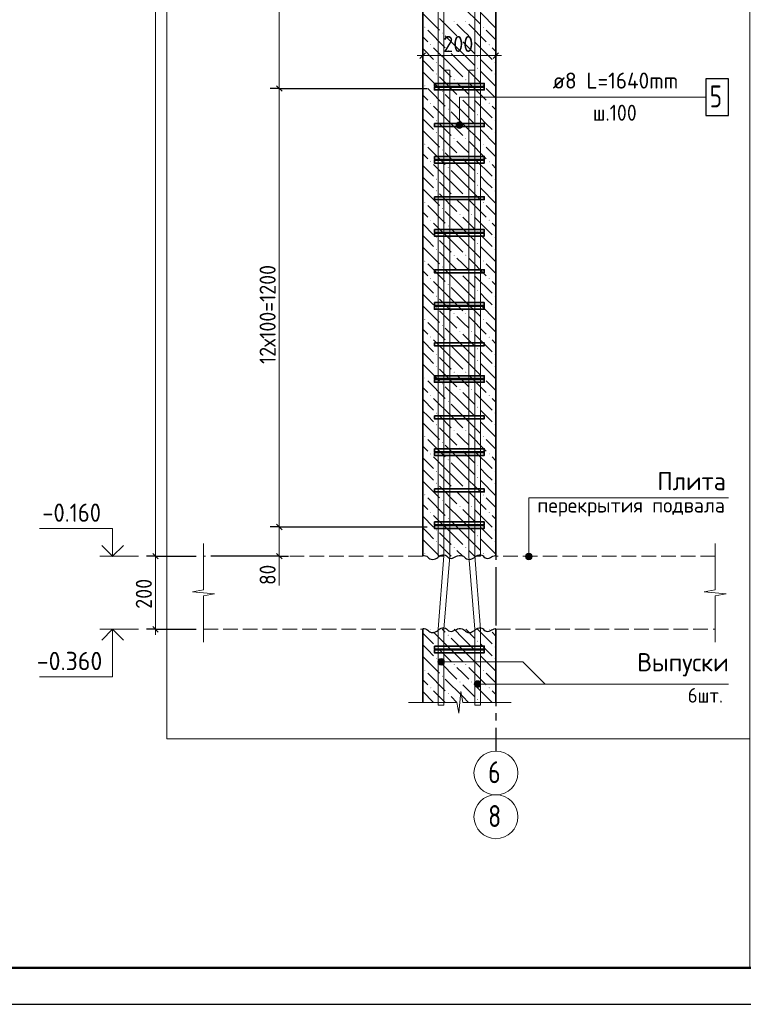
# Model space of a CAD drawing. Header units: millimetres. Extents: x 0 to 42000, y 0 to 29700.
# Tile 3 of 30: x 13014 to 22909, y 0 to 13474. Entities that reach past the tile are written whole.
import ezdxf

# ---------------------------------------------------------------- set-up
doc = ezdxf.new("R2010")
doc.units = ezdxf.units.MM
doc.linetypes.add('______2', pattern=[270, 200, -70])
doc.linetypes.add('______5', pattern=[1100, 800, -100, 100, -100])
for name, color, linetype, lineweight in [('S1 Продольная арматура', 52, 'Continuous', 25), ('Standard', 7, 'Continuous', 25), ('ЖБ Перекрытие верхний уровень', 7, 'Continuous', 18), ('Затяжка', 52, 'Continuous', 25), ('Оси', 7, '______5', 13), ('Позиционная метка диаметр_ шаг', 7, 'Continuous', 13), ('Позиционная метка линия выноска', 7, 'Continuous', 13), ('Примечания', 7, 'Continuous', 13), ('Хомут', 52, 'Continuous', 25)]:
    doc.layers.add(name, color=color, linetype=linetype, lineweight=lineweight)
doc.layers.add('ЖБ Пилон', color=7, linetype='______2', lineweight=13, true_color=0xa0a0a0)
doc.styles.add('ISOCPEUR', font='txt')

msp = doc.modelspace()

# ---------------------------------------------------------------- hatches: boundary and pattern name
at = {"layer": 'ЖБ Пилон', "linetype": 'Continuous', "lineweight": 18, "transparency": 33554687}
for points in [[(18548, 13371), (18554, 13377), (18561, 13371), (18554, 13364)], [(18948, 13451), (18954, 13457), (18961, 13451), (18954, 13444)], [(19108, 13451), (19114, 13457), (19121, 13451), (19114, 13444)], [(19348, 13371), (19354, 13377), (19361, 13371), (19354, 13364)], [(18788, 13291), (18794, 13297), (18801, 13291), (18794, 13284)], [(19028, 13211), (19034, 13217), (19041, 13211), (19034, 13204)], [(19188, 13211), (19194, 13217), (19201, 13211), (19194, 13204)], [(18628, 13131), (18634, 13137), (18641, 13131), (18634, 13124)], [(19428, 13131), (19434, 13137), (19441, 13131), (19434, 13124)], [(18868, 13051), (18874, 13057), (18881, 13051), (18874, 13044)], [(19268, 12971), (19274, 12977), (19281, 12971), (19274, 12964)], [(18708, 12891), (18714, 12897), (18721, 12891), (18714, 12884)], [(19268, 12811), (19274, 12817), (19281, 12811), (19274, 12804)], [(19508, 12891), (19514, 12897), (19521, 12891), (19514, 12884)], [(18708, 12731), (18714, 12737), (18721, 12731), (18714, 12724)], [(19508, 12731), (19514, 12737), (19521, 12731), (19514, 12724)], [(18548, 12571), (18554, 12577), (18561, 12571), (18554, 12564)], [(18948, 12651), (18954, 12657), (18961, 12651), (18954, 12644)], [(19108, 12651), (19114, 12657), (19121, 12651), (19114, 12644)], [(19348, 12571), (19354, 12577), (19361, 12571), (19354, 12564)], [(18788, 12491), (18794, 12497), (18801, 12491), (18794, 12484)], [(19028, 12411), (19034, 12417), (19041, 12411), (19034, 12404)], [(19188, 12411), (19194, 12417), (19201, 12411), (19194, 12404)], [(18628, 12331), (18634, 12337), (18641, 12331), (18634, 12324)], [(19428, 12331), (19434, 12337), (19441, 12331), (19434, 12324)], [(18868, 12251), (18874, 12257), (18881, 12251), (18874, 12244)], [(19268, 12171), (19274, 12177), (19281, 12171), (19274, 12164)], [(18708, 12091), (18714, 12097), (18721, 12091), (18714, 12084)], [(19268, 12011), (19274, 12017), (19281, 12011), (19274, 12004)], [(19508, 12091), (19514, 12097), (19521, 12091), (19514, 12084)], [(18708, 11931), (18714, 11937), (18721, 11931), (18714, 11924)], [(18948, 11851), (18954, 11857), (18961, 11851), (18954, 11844)], [(19108, 11851), (19114, 11857), (19121, 11851), (19114, 11844)], [(19508, 11931), (19514, 11937), (19521, 11931), (19514, 11924)], [(18548, 11771), (18554, 11777), (18561, 11771), (18554, 11764)], [(19348, 11771), (19354, 11777), (19361, 11771), (19354, 11764)], [(18788, 11691), (18794, 11697), (18801, 11691), (18794, 11684)], [(19028, 11611), (19034, 11617), (19041, 11611), (19034, 11604)], [(19188, 11611), (19194, 11617), (19201, 11611), (19194, 11604)], [(18628, 11531), (18634, 11537), (18641, 11531), (18634, 11524)], [(18868, 11451), (18874, 11457), (18881, 11451), (18874, 11444)], [(19428, 11531), (19434, 11537), (19441, 11531), (19434, 11524)], [(19268, 11371), (19274, 11377), (19281, 11371), (19274, 11364)], [(18708, 11291), (18714, 11297), (18721, 11291), (18714, 11284)], [(19268, 11211), (19274, 11217), (19281, 11211), (19274, 11204)], [(19508, 11291), (19514, 11297), (19521, 11291), (19514, 11284)], [(18708, 11131), (18714, 11137), (18721, 11131), (18714, 11124)], [(18948, 11051), (18954, 11057), (18961, 11051), (18954, 11044)], [(19108, 11051), (19114, 11057), (19121, 11051), (19114, 11044)], [(19508, 11131), (19514, 11137), (19521, 11131), (19514, 11124)], [(18548, 10971), (18554, 10977), (18561, 10971), (18554, 10964)], [(19348, 10971), (19354, 10977), (19361, 10971), (19354, 10964)], [(18788, 10891), (18794, 10897), (18801, 10891), (18794, 10884)], [(19028, 10811), (19034, 10817), (19041, 10811), (19034, 10804)], [(19188, 10811), (19194, 10817), (19201, 10811), (19194, 10804)], [(18628, 10731), (18634, 10737), (18641, 10731), (18634, 10724)], [(18868, 10651), (18874, 10657), (18881, 10651), (18874, 10644)], [(19428, 10731), (19434, 10737), (19441, 10731), (19434, 10724)], [(19268, 10571), (19274, 10577), (19281, 10571), (19274, 10564)], [(18708, 10491), (18714, 10497), (18721, 10491), (18714, 10484)], [(19268, 10411), (19274, 10417), (19281, 10411), (19274, 10404)], [(19508, 10491), (19514, 10497), (19521, 10491), (19514, 10484)], [(18708, 10331), (18714, 10337), (18721, 10331), (18714, 10324)], [(18948, 10251), (18954, 10257), (18961, 10251), (18954, 10244)], [(19108, 10251), (19114, 10257), (19121, 10251), (19114, 10244)], [(19508, 10331), (19514, 10337), (19521, 10331), (19514, 10324)], [(18548, 10171), (18554, 10177), (18561, 10171), (18554, 10164)], [(19348, 10171), (19354, 10177), (19361, 10171), (19354, 10164)], [(18788, 10091), (18794, 10097), (18801, 10091), (18794, 10084)], [(19028, 10011), (19034, 10017), (19041, 10011), (19034, 10004)], [(19188, 10011), (19194, 10017), (19201, 10011), (19194, 10004)], [(18628, 9931), (18634, 9937), (18641, 9931), (18634, 9924)], [(18868, 9851), (18874, 9857), (18881, 9851), (18874, 9844)], [(19428, 9931), (19434, 9937), (19441, 9931), (19434, 9924)], [(19268, 9771), (19274, 9777), (19281, 9771), (19274, 9764)], [(18708, 9691), (18714, 9697), (18721, 9691), (18714, 9684)], [(19268, 9611), (19274, 9617), (19281, 9611), (19274, 9604)], [(19508, 9691), (19514, 9697), (19521, 9691), (19514, 9684)], [(18708, 9531), (18714, 9537), (18721, 9531), (18714, 9524)], [(18948, 9451), (18954, 9457), (18961, 9451), (18954, 9444)], [(19108, 9451), (19114, 9457), (19121, 9451), (19114, 9444)], [(19508, 9531), (19514, 9537), (19521, 9531), (19514, 9524)], [(18548, 9371), (18554, 9377), (18561, 9371), (18554, 9364)], [(18788, 9291), (18794, 9297), (18801, 9291), (18794, 9284)], [(19348, 9371), (19354, 9377), (19361, 9371), (19354, 9364)], [(19028, 9211), (19034, 9217), (19041, 9211), (19034, 9204)], [(19188, 9211), (19194, 9217), (19201, 9211), (19194, 9204)], [(18628, 9131), (18634, 9137), (18641, 9131), (18634, 9124)], [(18868, 9051), (18874, 9057), (18881, 9051), (18874, 9044)], [(19428, 9131), (19434, 9137), (19441, 9131), (19434, 9124)], [(18708, 8891), (18714, 8897), (18721, 8891), (18714, 8884)], [(19268, 8971), (19274, 8977), (19281, 8971), (19274, 8964)], [(19508, 8891), (19514, 8897), (19521, 8891), (19514, 8884)], [(19268, 8811), (19274, 8817), (19281, 8811), (19274, 8804)], [(18708, 8731), (18714, 8737), (18721, 8731), (18714, 8724)], [(18948, 8651), (18954, 8657), (18961, 8651), (18954, 8644)], [(19108, 8651), (19114, 8657), (19121, 8651), (19114, 8644)], [(19508, 8731), (19514, 8737), (19521, 8731), (19514, 8724)], [(18548, 8571), (18554, 8577), (18561, 8571), (18554, 8564)], [(18788, 8491), (18794, 8497), (18801, 8491), (18794, 8484)], [(19348, 8571), (19354, 8577), (19361, 8571), (19354, 8564)], [(19028, 8411), (19034, 8417), (19041, 8411), (19034, 8404)], [(19188, 8411), (19194, 8417), (19201, 8411), (19194, 8404)], [(18628, 8331), (18634, 8337), (18641, 8331), (18634, 8324)], [(18868, 8251), (18874, 8257), (18881, 8251), (18874, 8244)], [(19428, 8331), (19434, 8337), (19441, 8331), (19434, 8324)], [(18708, 8091), (18714, 8097), (18721, 8091), (18714, 8084)], [(19268, 8171), (19274, 8177), (19281, 8171), (19274, 8164)], [(19508, 8091), (19514, 8097), (19521, 8091), (19514, 8084)], [(19268, 8011), (19274, 8017), (19281, 8011), (19274, 8004)], [(18708, 7931), (18714, 7937), (18721, 7931), (18714, 7924)], [(18948, 7851), (18954, 7857), (18961, 7851), (18954, 7844)], [(19108, 7851), (19114, 7857), (19121, 7851), (19114, 7844)], [(19508, 7931), (19514, 7937), (19521, 7931), (19514, 7924)], [(18548, 7771), (18554, 7777), (18561, 7771), (18554, 7764)], [(18788, 7691), (18794, 7697), (18801, 7691), (18794, 7684)], [(19348, 7771), (19354, 7777), (19361, 7771), (19354, 7764)], [(19028, 7611), (19034, 7617), (19041, 7611), (19034, 7604)], [(19188, 7611), (19194, 7617), (19201, 7611), (19194, 7604)], [(18628, 7531), (18634, 7537), (18641, 7531), (18634, 7524)], [(18868, 7451), (18874, 7457), (18881, 7451), (18874, 7444)], [(19428, 7531), (19434, 7537), (19441, 7531), (19434, 7524)], [(18708, 7291), (18714, 7297), (18721, 7291), (18714, 7284)], [(19268, 7371), (19274, 7377), (19281, 7371), (19274, 7364)], [(19508, 7291), (19514, 7297), (19521, 7291), (19514, 7284)], [(19268, 7211), (19274, 7217), (19281, 7211), (19274, 7204)], [(18708, 7131), (18714, 7137), (18721, 7131), (18714, 7124)], [(18948, 7051), (18954, 7057), (18961, 7051), (18954, 7044)], [(19108, 7051), (19114, 7057), (19121, 7051), (19114, 7044)], [(19508, 7131), (19514, 7137), (19521, 7131), (19514, 7124)], [(18548, 6971), (18554, 6977), (18561, 6971), (18554, 6964)], [(18788, 6891), (18794, 6897), (18801, 6891), (18794, 6884)], [(19348, 6971), (19354, 6977), (19361, 6971), (19354, 6964)], [(18628, 6731), (18634, 6737), (18641, 6731), (18634, 6724)], [(19028, 6811), (19034, 6817), (19041, 6811), (19034, 6804)], [(19188, 6811), (19194, 6817), (19201, 6811), (19194, 6804)], [(19428, 6731), (19434, 6737), (19441, 6731), (19434, 6724)], [(18868, 6651), (18874, 6657), (18881, 6651), (18874, 6644)], [(18708, 6491), (18714, 6497), (18721, 6491), (18714, 6484)], [(19268, 6571), (19274, 6577), (19281, 6571), (19274, 6564)], [(19508, 6491), (19514, 6497), (19521, 6491), (19514, 6484)], [(18708, 6331), (18714, 6337), (18721, 6331), (18714, 6324)], [(19268, 6411), (19274, 6417), (19281, 6411), (19274, 6404)], [(19508, 6331), (19514, 6337), (19521, 6331), (19514, 6324)], [(18948, 6251), (18954, 6257), (18961, 6251), (18954, 6244)], [(19108, 6251), (19114, 6257), (19121, 6251), (19114, 6244)], [(18548, 6171), (18554, 6177), (18561, 6171), (18554, 6164)], [(19348, 6171), (19354, 6177), (19361, 6171), (19354, 6164)], [(18628, 5131), (18628, 5132), (18640, 5132), (18641, 5131), (18634, 5124)], [(19428, 5131), (19428, 5132), (19440, 5132), (19441, 5131), (19434, 5124)], [(18868, 5051), (18874, 5057), (18881, 5051), (18874, 5044)], [(18708, 4891), (18714, 4897), (18721, 4891), (18714, 4884)], [(19268, 4971), (19274, 4977), (19281, 4971), (19274, 4964)], [(19508, 4891), (19514, 4897), (19521, 4891), (19514, 4884)], [(18708, 4731), (18714, 4737), (18721, 4731), (18714, 4724)], [(19268, 4811), (19274, 4817), (19281, 4811), (19274, 4804)], [(19508, 4731), (19514, 4737), (19521, 4731), (19514, 4724)], [(18948, 4651), (18954, 4657), (18961, 4651), (18954, 4644)], [(19108, 4651), (19114, 4657), (19121, 4651), (19114, 4644)], [(18548, 4571), (18554, 4577), (18561, 4571), (18554, 4564)], [(18788, 4491), (18794, 4497), (18801, 4491), (18794, 4484)], [(19348, 4571), (19354, 4577), (19361, 4571), (19354, 4564)], [(18628, 4331), (18634, 4337), (18641, 4331), (18634, 4324)], [(19028, 4411), (19034, 4417), (19041, 4411), (19034, 4404)], [(19188, 4411), (19194, 4417), (19201, 4411), (19194, 4404)], [(19428, 4331), (19434, 4337), (19441, 4331), (19434, 4324)], [(18868, 4251), (18874, 4257), (18881, 4251), (18874, 4244)], [(19268, 4171), (19274, 4177), (19281, 4171), (19274, 4164)]]:
    msp.add_hatch(color=7, dxfattribs=at).paths.add_polyline_path(points, flags=16)
at = {"layer": 'Позиционная метка линия выноска', "linetype": 'Continuous', "lineweight": 13, "transparency": 33554687}
for points in [[(19064, 12054), (18987, 12054), (18981, 12032)], [(19064, 12054), (18981, 12032), (19071, 12032)], [(19071, 12032), (18981, 12032), (18987, 12009)], [(19048, 12070), (19003, 12070), (18987, 12054)], [(19048, 12070), (18987, 12054), (19064, 12054)], [(19071, 12032), (18987, 12009), (19064, 12009)], [(19064, 12009), (18987, 12009), (19003, 11993)], [(19003, 12070), (19048, 12070), (19026, 12077)], [(19064, 12009), (19003, 11993), (19048, 11993)], [(19048, 11993), (19003, 11993), (19026, 11987)], [(19931, 6127), (20021, 6127), (20015, 6149)], [(19931, 6127), (20015, 6149), (19938, 6149)], [(19938, 6104), (20021, 6127), (19931, 6127)], [(19938, 6149), (20015, 6149), (19999, 6165)], [(19938, 6149), (19999, 6165), (19954, 6165)], [(19938, 6104), (20015, 6104), (20021, 6127)], [(19954, 6088), (20015, 6104), (19938, 6104)], [(19954, 6165), (19999, 6165), (19976, 6172)], [(19954, 6088), (19999, 6088), (20015, 6104)], [(19999, 6088), (19954, 6088), (19976, 6082)], [(18737, 4711), (18753, 4650), (18753, 4727)], [(18753, 4727), (18776, 4643), (18776, 4733)], [(18753, 4727), (18753, 4650), (18776, 4643)], [(18776, 4733), (18776, 4643), (18798, 4650)], [(18776, 4733), (18798, 4650), (18798, 4727)], [(18798, 4727), (18798, 4650), (18814, 4666)], [(18798, 4727), (18814, 4666), (18814, 4711)], [(18737, 4666), (18737, 4711), (18731, 4688)], [(18737, 4711), (18737, 4666), (18753, 4650)], [(18814, 4711), (18814, 4666), (18821, 4688)], [(19237, 4361), (19237, 4406), (19231, 4383)], [(19237, 4406), (19253, 4344), (19253, 4422)], [(19237, 4406), (19237, 4361), (19253, 4344)], [(19253, 4422), (19276, 4338), (19276, 4428)], [(19253, 4422), (19253, 4344), (19276, 4338)], [(19276, 4428), (19276, 4338), (19298, 4344)], [(19276, 4428), (19298, 4344), (19298, 4422)], [(19298, 4422), (19298, 4344), (19314, 4361)], [(19298, 4422), (19314, 4361), (19314, 4406)], [(19314, 4406), (19314, 4361), (19321, 4383)]]:
    msp.add_hatch(color=7, dxfattribs=at).paths.add_polyline_path(points)

# ---------------------------------------------------------------- linework, layer by layer
at = {"layer": 'S1 Продольная арматура', "color": 7, "linetype": 'Continuous', "lineweight": 18, "transparency": 33554687}
for points in [[(19236, 6132), (19236, 24457), (19230, 24494), (19218, 24532), (19198, 24567), (19175, 24596), (19146, 24619), (19111, 24639), (19073, 24652), (19036, 24657), (15736, 24657), (15736, 24737), (19041, 24737), (19091, 24730), (19144, 24713), (19192, 24686), (19231, 24653), (19265, 24613), (19291, 24565), (19309, 24513), (19316, 24462), (19316, 6132), (19236, 6132)], [(19236, 6132), (19236, 24457), (19230, 24494), (19218, 24532), (19198, 24567), (19175, 24596), (19146, 24619), (19111, 24639), (19073, 24652), (19036, 24657), (15736, 24657), (15736, 24737), (19041, 24737), (19091, 24730), (19144, 24713), (19192, 24686), (19231, 24653), (19265, 24613), (19291, 24565), (19309, 24513), (19316, 24462), (19316, 6132), (19236, 6132)], [(19236, 6132), (19236, 24457), (19230, 24494), (19218, 24532), (19198, 24567), (19175, 24596), (19146, 24619), (19111, 24639), (19073, 24652), (19036, 24657), (15736, 24657), (15736, 24737), (19041, 24737), (19091, 24730), (19144, 24713), (19192, 24686), (19231, 24653), (19265, 24613), (19291, 24565), (19309, 24513), (19316, 24462), (19316, 6132), (19236, 6132)], [(19236, 6132), (19236, 24457), (19230, 24494), (19218, 24532), (19198, 24567), (19175, 24596), (19146, 24619), (19111, 24639), (19073, 24652), (19036, 24657), (15736, 24657), (15736, 24737), (19041, 24737), (19091, 24730), (19144, 24713), (19192, 24686), (19231, 24653), (19265, 24613), (19291, 24565), (19309, 24513), (19316, 24462), (19316, 6132), (19236, 6132)], [(19236, 6132), (19236, 24457), (19230, 24494), (19218, 24532), (19198, 24567), (19175, 24596), (19146, 24619), (19111, 24639), (19073, 24652), (19036, 24657), (15736, 24657), (15736, 24737), (19041, 24737), (19091, 24730), (19144, 24713), (19192, 24686), (19231, 24653), (19265, 24613), (19291, 24565), (19309, 24513), (19316, 24462), (19316, 6132), (19236, 6132)], [(19236, 6132), (19236, 24457), (19230, 24494), (19218, 24532), (19198, 24567), (19175, 24596), (19146, 24619), (19111, 24639), (19073, 24652), (19036, 24657), (15736, 24657), (15736, 24737), (19041, 24737), (19091, 24730), (19144, 24713), (19192, 24686), (19231, 24653), (19265, 24613), (19291, 24565), (19309, 24513), (19316, 24462), (19316, 6132), (19236, 6132)], [(18736, 6132), (18736, 24462), (18743, 24513), (18760, 24565), (18787, 24613), (18820, 24653), (18860, 24686), (18908, 24713), (18960, 24730), (19010, 24737), (22316, 24737), (22316, 24657), (19016, 24657), (18978, 24652), (18940, 24639), (18905, 24619), (18877, 24596), (18853, 24567), (18833, 24532), (18821, 24494), (18816, 24457), (18816, 6132), (18736, 6132)], [(18736, 6132), (18736, 24462), (18743, 24513), (18760, 24565), (18787, 24613), (18820, 24653), (18860, 24686), (18908, 24713), (18960, 24730), (19010, 24737), (22316, 24737), (22316, 24657), (19016, 24657), (18978, 24652), (18940, 24639), (18905, 24619), (18877, 24596), (18853, 24567), (18833, 24532), (18821, 24494), (18816, 24457), (18816, 6132), (18736, 6132)], [(18736, 6132), (18736, 24462), (18743, 24513), (18760, 24565), (18787, 24613), (18820, 24653), (18860, 24686), (18908, 24713), (18960, 24730), (19010, 24737), (22316, 24737), (22316, 24657), (19016, 24657), (18978, 24652), (18940, 24639), (18905, 24619), (18877, 24596), (18853, 24567), (18833, 24532), (18821, 24494), (18816, 24457), (18816, 6132), (18736, 6132)], [(18736, 6132), (18736, 24462), (18743, 24513), (18760, 24565), (18787, 24613), (18820, 24653), (18860, 24686), (18908, 24713), (18960, 24730), (19010, 24737), (22316, 24737), (22316, 24657), (19016, 24657), (18978, 24652), (18940, 24639), (18905, 24619), (18877, 24596), (18853, 24567), (18833, 24532), (18821, 24494), (18816, 24457), (18816, 6132), (18736, 6132)], [(18736, 6132), (18736, 24462), (18743, 24513), (18760, 24565), (18787, 24613), (18820, 24653), (18860, 24686), (18908, 24713), (18960, 24730), (19010, 24737), (22316, 24737), (22316, 24657), (19016, 24657), (18978, 24652), (18940, 24639), (18905, 24619), (18877, 24596), (18853, 24567), (18833, 24532), (18821, 24494), (18816, 24457), (18816, 6132), (18736, 6132)], [(18736, 6132), (18736, 24462), (18743, 24513), (18760, 24565), (18787, 24613), (18820, 24653), (18860, 24686), (18908, 24713), (18960, 24730), (19010, 24737), (22316, 24737), (22316, 24657), (19016, 24657), (18978, 24652), (18940, 24639), (18905, 24619), (18877, 24596), (18853, 24567), (18833, 24532), (18821, 24494), (18816, 24457), (18816, 6132), (18736, 6132)], [(18736, 4092), (18736, 5135), (18816, 6136), (18816, 12782), (18896, 12782), (18896, 6133), (18816, 5132), (18816, 4092), (18736, 4092)], [(18736, 4092), (18736, 5135), (18816, 6136), (18816, 12782), (18896, 12782), (18896, 6133), (18816, 5132), (18816, 4092), (18736, 4092)], [(18736, 4092), (18736, 5135), (18816, 6136), (18816, 12782), (18896, 12782), (18896, 6133), (18816, 5132), (18816, 4092), (18736, 4092)], [(18736, 4092), (18736, 5135), (18816, 6136), (18816, 12782), (18896, 12782), (18896, 6133), (18816, 5132), (18816, 4092), (18736, 4092)], [(18736, 4092), (18736, 5135), (18816, 6136), (18816, 12782), (18896, 12782), (18896, 6133), (18816, 5132), (18816, 4092), (18736, 4092)], [(18736, 4092), (18736, 5135), (18816, 6136), (18816, 12782), (18896, 12782), (18896, 6133), (18816, 5132), (18816, 4092), (18736, 4092)], [(19236, 4092), (19236, 5132), (19156, 6133), (19156, 12782), (19236, 12782), (19236, 6136), (19316, 5135), (19316, 4092), (19236, 4092)], [(19236, 4092), (19236, 5132), (19156, 6133), (19156, 12782), (19236, 12782), (19236, 6136), (19316, 5135), (19316, 4092), (19236, 4092)], [(19236, 4092), (19236, 5132), (19156, 6133), (19156, 12782), (19236, 12782), (19236, 6136), (19316, 5135), (19316, 4092), (19236, 4092)], [(19236, 4092), (19236, 5132), (19156, 6133), (19156, 12782), (19236, 12782), (19236, 6136), (19316, 5135), (19316, 4092), (19236, 4092)], [(19236, 4092), (19236, 5132), (19156, 6133), (19156, 12782), (19236, 12782), (19236, 6136), (19316, 5135), (19316, 4092), (19236, 4092)], [(19236, 4092), (19236, 5132), (19156, 6133), (19156, 12782), (19236, 12782), (19236, 6136), (19316, 5135), (19316, 4092), (19236, 4092)]]:
    msp.add_lwpolyline(points, dxfattribs=at)
at = {"layer": 'Standard', "color": 7, "linetype": 'Continuous', "lineweight": 13, "transparency": 33554687}
for p, q in [((14871, 24032), (14871, 6132)), ((16564, 12532), (16564, 23532)), ((18526, 12982), (18451, 12982)), ((18526, 12982), (19526, 12982)), ((19526, 12982), (19601, 12982)), ((16564, 6532), (16564, 12532)), ((16564, 6132), (16564, 6532)), ((14640, 6132), (14110, 6132)), ((14871, 6132), (14871, 5132)), ((16564, 6132), (16564, 6057)), ((14640, 5132), (14110, 5132)), ((14871, 5132), (14871, 5057))]:
    msp.add_line(p, q, dxfattribs=at)
at = {"layer": 'Standard', "color": 7, "linetype": 'Continuous', "lineweight": -3, "transparency": 33554687}
for p, q in [((18526, 12982), (18526, 13107)), ((19526, 12982), (19526, 13107)), ((18526, 12982), (18526, 12857)), ((18526, 12982), (18526, 12982)), ((19526, 12982), (19526, 12857)), ((19526, 12982), (19526, 12982)), ((16564, 12532), (16439, 12532)), ((16564, 12532), (16689, 12532)), ((16564, 6532), (16439, 6532)), ((16564, 6532), (16689, 6532)), ((14871, 6132), (14746, 6132)), ((14871, 6132), (14996, 6132)), ((14871, 6132), (15426, 6132)), ((16564, 6132), (16439, 6132)), ((16564, 6132), (16689, 6132)), ((14871, 5132), (14746, 5132)), ((14871, 5132), (14996, 5132)), ((14871, 5132), (15426, 5132))]:
    msp.add_line(p, q, dxfattribs=at)
at = {"layer": 'Standard', "color": 7, "linetype": 'Continuous', "lineweight": 25, "transparency": 33554687}
for p, q in [((18488, 12944), (18563, 13019)), ((19488, 12944), (19563, 13019)), ((16601, 12494), (16526, 12569)), ((16601, 6494), (16526, 6569)), ((14833, 6169), (14908, 6094)), ((16601, 6094), (16526, 6169)), ((14833, 5169), (14908, 5094))]:
    msp.add_line(p, q, dxfattribs=at)
at = {"layer": 'Standard', "color": 254, "linetype": 'Continuous', "lineweight": 18, "true_color": 0xc4c4ff, "transparency": 33554687}
msp.add_line((15026, 3632), (23000, 3632), dxfattribs=at)
at = {"layer": 'Standard', "color": 7, "linetype": 'Continuous', "lineweight": 25, "transparency": 33554687}
msp.add_lwpolyline([(0, 0), (42000, 0), (42000, 29700), (0, 29700), (0, 0)], close=True, dxfattribs=at)
at = {"layer": 'Standard', "color": 7, "linetype": 'Continuous', "lineweight": 50, "transparency": 33554687}
msp.add_lwpolyline([(2000, 29200), (41500, 29200), (41500, 500), (2000, 500), (2000, 29200)], close=True, dxfattribs=at)
at = {"layer": 'Standard', "color": 7, "linetype": 'Continuous', "lineweight": 13, "transparency": 33554687}
for points in [[(23000, 29200), (2000, 29200), (2000, 500), (23000, 500), (23000, 29200)], [(14284, 6132), (14284, 6512), (13284, 6512)], [(14284, 5132), (14284, 4482), (13284, 4482)]]:
    msp.add_lwpolyline(points, dxfattribs=at)
at = {"layer": 'Standard', "color": 254, "linetype": 'Continuous', "lineweight": 18, "true_color": 0xc4c4ff, "transparency": 33554687}
msp.add_lwpolyline([(23000, 25532), (15026, 25532), (15026, 3632)], dxfattribs=at)
at = {"layer": 'Standard', "color": 7, "linetype": 'Continuous', "lineweight": -3, "transparency": 33554687}
for points in [[(16564, 12532), (18422, 12532), (18422, 12532), (18586, 12532)], [(16564, 6532), (16774, 6532), (16774, 6532), (18586, 6532)], [(16564, 6132), (16547, 6132), (16547, 6132), (16547, 6132), (16547, 6132), (16547, 6132), (16547, 6132), (16547, 6132), (16547, 6132), (15626, 6132)]]:
    msp.add_lwpolyline(points, dxfattribs=at)
at = {"layer": 'Standard', "color": 7, "linetype": 'Continuous', "lineweight": 35, "transparency": 33554687}
for points in [[(14433, 6280), (14284, 6132), (14136, 6280)], [(14433, 4983), (14284, 5132), (14136, 4983)]]:
    msp.add_lwpolyline(points, dxfattribs=at)
at = {"layer": 'ЖБ Перекрытие верхний уровень', "color": 7, "linetype": '______2', "lineweight": 18, "transparency": 33554687}
for p, q in [((18526, 6132), (15526, 6132)), ((22526, 6132), (19526, 6132)), ((15526, 5132), (18526, 5132)), ((19526, 5132), (22526, 5132))]:
    msp.add_line(p, q, dxfattribs=at)
at = {"layer": 'ЖБ Пилон', "color": 7, "linetype": 'Continuous', "lineweight": 35, "transparency": 33554687}
for p, q in [((18526, 24032), (18526, 6132)), ((19526, 6132), (19526, 24032)), ((18526, 5132), (18526, 4132)), ((19526, 4132), (19526, 5132))]:
    msp.add_line(p, q, dxfattribs=at)
at = {"layer": 'ЖБ Пилон', "color": 9, "linetype": 'Continuous', "lineweight": 18, "true_color": 0xc7c7c7, "transparency": 33554687}
for p, q in [((19074, 13651), (19314, 13411)), ((18526, 13559), (18754, 13331)), ((18754, 13491), (18994, 13251)), ((19314, 13571), (19526, 13359)), ((19074, 13331), (18994, 13411)), ((19154, 13411), (19394, 13171)), ((18526, 13239), (18594, 13171)), ((18594, 13331), (18834, 13091)), ((19074, 13011), (18834, 13251)), ((19154, 13251), (19074, 13331)), ((19394, 13331), (19526, 13199)), ((18526, 13079), (18674, 12931)), ((18914, 12851), (18674, 13091)), ((19074, 13171), (19234, 13011)), ((19234, 13171), (19474, 12931)), ((19526, 13039), (19474, 13091)), ((18914, 13011), (19074, 12851)), ((19074, 13011), (19234, 12851)), ((18594, 12851), (18526, 12919)), ((18674, 12771), (18594, 12851)), ((18754, 12851), (18914, 12691)), ((18914, 12851), (19074, 12691)), ((19074, 12851), (19314, 12611)), ((19394, 12851), (19314, 12931)), ((19474, 12771), (19394, 12851)), ((18526, 12759), (18754, 12531)), ((18754, 12691), (18994, 12451)), ((19314, 12771), (19526, 12559)), ((19074, 12531), (18994, 12611)), ((19154, 12611), (19394, 12371)), ((18526, 12439), (18594, 12371)), ((18594, 12531), (18834, 12291)), ((19074, 12211), (18834, 12451)), ((19154, 12451), (19074, 12531)), ((19394, 12531), (19526, 12399)), ((18526, 12279), (18674, 12131)), ((18914, 12051), (18674, 12291)), ((19074, 12371), (19234, 12211)), ((19234, 12371), (19474, 12131)), ((19526, 12239), (19474, 12291)), ((18914, 12211), (19074, 12051)), ((19074, 12211), (19234, 12051)), ((19394, 12051), (19314, 12131)), ((18594, 12051), (18526, 12119)), ((18674, 11971), (18594, 12051)), ((18754, 12051), (18914, 11891)), ((18914, 12051), (19074, 11891)), ((19074, 12051), (19314, 11811)), ((19474, 11971), (19394, 12051)), ((18526, 11959), (18754, 11731)), ((18754, 11891), (18994, 11651)), ((19314, 11971), (19526, 11759)), ((18594, 11731), (18834, 11491)), ((19074, 11731), (18994, 11811)), ((19154, 11651), (19074, 11731)), ((19154, 11811), (19394, 11571)), ((19394, 11731), (19526, 11599)), ((18526, 11639), (18594, 11571)), ((19074, 11411), (18834, 11651)), ((18526, 11479), (18674, 11331)), ((18914, 11251), (18674, 11491)), ((19074, 11571), (19234, 11411)), ((19234, 11571), (19474, 11331)), ((19526, 11439), (19474, 11491)), ((18594, 11251), (18526, 11319)), ((18914, 11411), (19074, 11251)), ((19074, 11411), (19234, 11251)), ((19394, 11251), (19314, 11331)), ((18674, 11171), (18594, 11251)), ((18754, 11251), (18914, 11091)), ((18914, 11251), (19074, 11091)), ((19074, 11251), (19314, 11011)), ((19474, 11171), (19394, 11251)), ((18526, 11159), (18754, 10931)), ((18754, 11091), (18994, 10851)), ((19314, 11171), (19526, 10959)), ((18594, 10931), (18834, 10691)), ((19074, 10931), (18994, 11011)), ((19154, 10851), (19074, 10931)), ((19154, 11011), (19394, 10771)), ((19394, 10931), (19526, 10799)), ((18526, 10839), (18594, 10771)), ((19074, 10611), (18834, 10851)), ((18526, 10679), (18674, 10531)), ((18914, 10451), (18674, 10691)), ((19074, 10771), (19234, 10611)), ((19234, 10771), (19474, 10531)), ((19526, 10639), (19474, 10691)), ((18594, 10451), (18526, 10519)), ((18914, 10611), (19074, 10451)), ((19074, 10611), (19234, 10451)), ((19394, 10451), (19314, 10531)), ((18674, 10371), (18594, 10451)), ((18754, 10451), (18914, 10291)), ((18914, 10451), (19074, 10291)), ((19074, 10451), (19314, 10211)), ((19474, 10371), (19394, 10451)), ((18526, 10359), (18754, 10131)), ((18754, 10291), (18994, 10051)), ((19314, 10371), (19526, 10159)), ((18594, 10131), (18834, 9891)), ((19074, 10131), (18994, 10211)), ((19154, 10051), (19074, 10131)), ((19154, 10211), (19394, 9971)), ((19394, 10131), (19526, 9999)), ((18526, 10039), (18594, 9971)), ((19074, 9811), (18834, 10051)), ((18526, 9879), (18674, 9731)), ((18914, 9651), (18674, 9891)), ((19074, 9971), (19234, 9811)), ((19234, 9971), (19474, 9731)), ((19526, 9839), (19474, 9891)), ((18594, 9651), (18526, 9719)), ((18914, 9811), (19074, 9651)), ((19074, 9811), (19234, 9651)), ((19394, 9651), (19314, 9731)), ((18674, 9571), (18594, 9651)), ((18754, 9651), (18914, 9491)), ((18914, 9651), (19074, 9491)), ((19074, 9651), (19314, 9411)), ((19314, 9571), (19526, 9359)), ((19474, 9571), (19394, 9651)), ((18526, 9559), (18754, 9331)), ((18754, 9491), (18994, 9251)), ((18594, 9331), (18834, 9091)), ((19074, 9331), (18994, 9411)), ((19154, 9251), (19074, 9331)), ((19154, 9411), (19394, 9171)), ((19394, 9331), (19526, 9199)), ((18526, 9239), (18594, 9171)), ((19074, 9011), (18834, 9251)), ((19074, 9171), (19234, 9011)), ((19234, 9171), (19474, 8931)), ((18526, 9079), (18674, 8931)), ((18914, 8851), (18674, 9091)), ((19526, 9039), (19474, 9091)), ((18594, 8851), (18526, 8919)), ((18914, 9011), (19074, 8851)), ((19074, 9011), (19234, 8851)), ((19394, 8851), (19314, 8931)), ((18526, 8759), (18754, 8531)), ((18674, 8771), (18594, 8851)), ((18754, 8851), (18914, 8691)), ((18914, 8851), (19074, 8691)), ((19074, 8851), (19314, 8611)), ((19314, 8771), (19526, 8559)), ((19474, 8771), (19394, 8851)), ((18754, 8691), (18994, 8451)), ((18594, 8531), (18834, 8291)), ((19074, 8531), (18994, 8611)), ((19154, 8451), (19074, 8531)), ((19154, 8611), (19394, 8371)), ((19394, 8531), (19526, 8399)), ((18526, 8439), (18594, 8371)), ((19074, 8211), (18834, 8451)), ((19074, 8371), (19234, 8211)), ((19234, 8371), (19474, 8131)), ((18526, 8279), (18674, 8131)), ((18914, 8051), (18674, 8291)), ((19526, 8239), (19474, 8291)), ((18594, 8051), (18526, 8119)), ((18914, 8211), (19074, 8051)), ((19074, 8211), (19234, 8051)), ((19394, 8051), (19314, 8131)), ((18526, 7959), (18754, 7731)), ((18674, 7971), (18594, 8051)), ((18754, 8051), (18914, 7891)), ((18914, 8051), (19074, 7891)), ((19074, 8051), (19314, 7811)), ((19314, 7971), (19526, 7759)), ((19474, 7971), (19394, 8051)), ((18754, 7891), (18994, 7651)), ((18594, 7731), (18834, 7491)), ((19074, 7731), (18994, 7811)), ((19154, 7651), (19074, 7731)), ((19154, 7811), (19394, 7571)), ((19394, 7731), (19526, 7599)), ((18526, 7639), (18594, 7571)), ((19074, 7411), (18834, 7651)), ((19074, 7571), (19234, 7411)), ((19234, 7571), (19474, 7331)), ((18526, 7479), (18674, 7331)), ((18914, 7251), (18674, 7491)), ((18914, 7411), (19074, 7251)), ((19074, 7411), (19234, 7251)), ((19526, 7439), (19474, 7491)), ((18594, 7251), (18526, 7319)), ((19394, 7251), (19314, 7331)), ((18526, 7159), (18754, 6931)), ((18674, 7171), (18594, 7251)), ((18754, 7251), (18914, 7091)), ((18914, 7251), (19074, 7091)), ((19074, 7251), (19314, 7011)), ((19314, 7171), (19526, 6959)), ((19474, 7171), (19394, 7251)), ((18754, 7091), (18994, 6851)), ((19074, 6931), (18994, 7011)), ((19154, 7011), (19394, 6771)), ((18594, 6931), (18834, 6691)), ((19154, 6851), (19074, 6931)), ((19394, 6931), (19526, 6799)), ((18526, 6839), (18594, 6771)), ((19074, 6611), (18834, 6851)), ((19074, 6771), (19234, 6611)), ((19234, 6771), (19474, 6531)), ((18526, 6679), (18674, 6531)), ((18914, 6451), (18674, 6691)), ((18914, 6611), (19074, 6451)), ((19074, 6611), (19234, 6451)), ((19526, 6639), (19474, 6691)), ((18594, 6451), (18526, 6519)), ((19394, 6451), (19314, 6531)), ((18526, 6359), (18753, 6132)), ((18674, 6371), (18594, 6451)), ((18754, 6451), (18914, 6291)), ((18914, 6451), (19074, 6291)), ((19074, 6451), (19314, 6211)), ((19314, 6371), (19526, 6159)), ((19474, 6371), (19394, 6451)), ((18754, 6291), (18913, 6132)), ((19073, 6132), (18994, 6211)), ((19154, 6211), (19233, 6132)), ((18793, 5132), (18834, 5091)), ((19074, 5011), (18953, 5132)), ((19113, 5132), (19234, 5011)), ((19273, 5132), (19474, 4931)), ((18526, 5079), (18674, 4931)), ((18914, 4851), (18674, 5091)), ((18914, 5011), (19074, 4851)), ((19074, 5011), (19234, 4851)), ((19526, 5039), (19474, 5091)), ((18594, 4851), (18526, 4919)), ((18674, 4771), (18594, 4851)), ((18754, 4851), (18914, 4691)), ((18914, 4851), (19074, 4691)), ((19074, 4851), (19314, 4611)), ((19394, 4851), (19314, 4931)), ((19474, 4771), (19394, 4851)), ((18526, 4759), (18754, 4531)), ((19314, 4771), (19526, 4559)), ((18754, 4691), (18994, 4451)), ((19074, 4531), (18994, 4611)), ((19154, 4611), (19394, 4371)), ((18594, 4531), (18834, 4291)), ((19074, 4211), (18834, 4451)), ((19154, 4451), (19074, 4531)), ((19394, 4531), (19526, 4399)), ((18526, 4439), (18594, 4371)), ((19074, 4371), (19234, 4211)), ((19234, 4371), (19473, 4132)), ((18526, 4279), (18673, 4132)), ((18833, 4132), (18674, 4291)), ((18914, 4211), (18993, 4132)), ((19074, 4211), (19153, 4132)), ((19526, 4239), (19474, 4291))]:
    msp.add_line(p, q, dxfattribs=at)
at = {"layer": 'Затяжка', "color": 7, "linetype": 'Continuous', "lineweight": 35, "transparency": 33554687}
for points in [[(18686, 12602), (19366, 12602), (19366, 12562), (18686, 12562), (18686, 12602)], [(18686, 12602), (19366, 12602), (19366, 12562), (18686, 12562), (18686, 12602)], [(18686, 11602), (19366, 11602), (19366, 11562), (18686, 11562), (18686, 11602)], [(18686, 11602), (19366, 11602), (19366, 11562), (18686, 11562), (18686, 11602)], [(18686, 10602), (19366, 10602), (19366, 10562), (18686, 10562), (18686, 10602)], [(18686, 10602), (19366, 10602), (19366, 10562), (18686, 10562), (18686, 10602)], [(18686, 9602), (19366, 9602), (19366, 9562), (18686, 9562), (18686, 9602)], [(18686, 9602), (19366, 9602), (19366, 9562), (18686, 9562), (18686, 9602)], [(18686, 8602), (19366, 8602), (19366, 8562), (18686, 8562), (18686, 8602)], [(18686, 8602), (19366, 8602), (19366, 8562), (18686, 8562), (18686, 8602)], [(18686, 7602), (19366, 7602), (19366, 7562), (18686, 7562), (18686, 7602)], [(18686, 7602), (19366, 7602), (19366, 7562), (18686, 7562), (18686, 7602)], [(18686, 6602), (19366, 6602), (19366, 6562), (18686, 6562), (18686, 6602)], [(18686, 6602), (19366, 6602), (19366, 6562), (18686, 6562), (18686, 6602)], [(18686, 4902), (19366, 4902), (19366, 4862), (18686, 4862), (18686, 4902)], [(18686, 4902), (19366, 4902), (19366, 4862), (18686, 4862), (18686, 4902)]]:
    msp.add_lwpolyline(points, dxfattribs=at)
at = {"layer": 'Оси', "color": 8, "linetype": '______5', "lineweight": -3, "transparency": 33554687}
msp.add_line((19526, 7082), (19526, 3466), dxfattribs=at)
at = {"layer": 'Оси', "color": 7, "linetype": 'Continuous', "lineweight": 13, "transparency": 33554687}
for centre in [(19526, 3166), (19526, 2566)]:
    msp.add_circle(centre, 300, dxfattribs=at)
at = {"layer": 'Позиционная метка линия выноска', "color": 7, "linetype": 'Continuous', "lineweight": 13, "transparency": 33554687}
for p, q in [((18981, 12032), (18981, 12032)), ((19026, 12077), (19026, 12077)), ((19071, 12032), (19071, 12032)), ((19026, 11987), (19026, 11987)), ((19931, 6127), (19931, 6127)), ((19976, 6172), (19976, 6172)), ((19976, 6082), (19976, 6082)), ((20021, 6127), (20021, 6127)), ((18776, 4733), (18776, 4733)), ((18731, 4688), (18731, 4688)), ((18776, 4643), (18776, 4643)), ((18821, 4688), (18821, 4688)), ((19231, 4383), (19231, 4383)), ((19276, 4428), (19276, 4428)), ((19276, 4338), (19276, 4338)), ((19321, 4383), (19321, 4383))]:
    msp.add_line(p, q, dxfattribs=at)
for points in [[(22389, 12414), (19026, 12414), (19026, 12032)], [(19976, 6127), (19976, 6930), (22709, 6930)], [(18776, 4688), (19894, 4688), (20200, 4383)], [(19276, 4383), (19941, 4383), (22709, 4383)]]:
    msp.add_lwpolyline(points, dxfattribs=at)
for centre in [(19026, 12032), (19976, 6127), (18776, 4688), (19276, 4383)]:
    msp.add_circle(centre, 45, dxfattribs=at)
at = {"layer": 'Примечания', "color": 7, "linetype": 'Continuous', "lineweight": 13, "transparency": 33554687}
for p, q in [((15526, 6307), (15526, 5672)), ((22526, 6307), (22526, 5672)), ((16564, 6132), (16564, 5732)), ((15526, 5672), (15376, 5645)), ((22526, 5672), (22376, 5645)), ((15376, 5645), (15676, 5618)), ((15676, 5618), (15526, 5591)), ((15526, 5591), (15526, 4957)), ((22376, 5645), (22676, 5618)), ((22676, 5618), (22526, 5591)), ((22526, 5591), (22526, 4957)), ((15526, 4957), (15526, 4957)), ((22526, 4957), (22526, 4957)), ((19019, 3982), (19047, 4282)), ((19047, 4282), (19075, 4132)), ((18333, 4132), (18991, 4132)), ((18991, 4132), (19019, 3982)), ((19075, 4132), (19733, 4132)), ((19733, 4132), (19733, 4132))]:
    msp.add_line(p, q, dxfattribs=at)
at = {"layer": 'Примечания', "color": 7, "linetype": 'Continuous', "lineweight": 25, "transparency": 33554687}
for p, q in [((19526, 6141), (19526, 6141)), ((19526, 5141), (19526, 5141))]:
    msp.add_line(p, q, dxfattribs=at)
for points in [[(18526, 6141), (18544, 6141), (18564, 6138), (18582, 6131), (18597, 6120), (18609, 6107), (18624, 6096), (18642, 6090), (18662, 6086), (18681, 6090), (18699, 6097), (18717, 6105), (18732, 6116), (18746, 6128), (18760, 6139), (18777, 6148), (18796, 6153), (18816, 6152), (18835, 6147), (18850, 6136), (18863, 6124), (18877, 6112), (18894, 6104), (18914, 6102), (18933, 6107), (18951, 6114), (18968, 6123), (18985, 6131), (19002, 6139), (19022, 6143), (19026, 6143)], [(19026, 6141), (19044, 6141), (19064, 6138), (19082, 6131), (19097, 6120), (19109, 6107), (19124, 6096), (19142, 6090), (19162, 6086), (19181, 6090), (19199, 6097), (19217, 6105), (19232, 6116), (19246, 6128), (19260, 6139), (19277, 6148), (19296, 6153), (19316, 6152), (19335, 6147), (19350, 6136), (19363, 6124), (19377, 6112), (19394, 6104), (19414, 6102), (19433, 6107), (19451, 6114), (19468, 6123), (19485, 6131), (19502, 6139), (19522, 6143), (19526, 6143)], [(18526, 5141), (18544, 5141), (18564, 5138), (18582, 5131), (18597, 5120), (18609, 5107), (18624, 5096), (18642, 5090), (18662, 5086), (18681, 5090), (18699, 5097), (18717, 5105), (18732, 5116), (18746, 5128), (18760, 5139), (18777, 5148), (18796, 5153), (18816, 5152), (18835, 5147), (18850, 5136), (18863, 5124), (18877, 5112), (18894, 5104), (18914, 5102), (18933, 5107), (18951, 5114), (18968, 5123), (18985, 5131), (19002, 5139), (19022, 5143), (19026, 5143)], [(19026, 5141), (19044, 5141), (19064, 5138), (19082, 5131), (19097, 5120), (19109, 5107), (19124, 5096), (19142, 5090), (19162, 5086), (19181, 5090), (19199, 5097), (19217, 5105), (19232, 5116), (19246, 5128), (19260, 5139), (19277, 5148), (19296, 5153), (19316, 5152), (19335, 5147), (19350, 5136), (19363, 5124), (19377, 5112), (19394, 5104), (19414, 5102), (19433, 5107), (19451, 5114), (19468, 5123), (19485, 5131), (19502, 5139), (19522, 5143), (19526, 5143)]]:
    msp.add_lwpolyline(points, dxfattribs=at)
at = {"layer": 'Хомут', "color": 7, "linetype": 'Continuous', "lineweight": 35, "transparency": 33554687}
for points in [[(18686, 12552), (19366, 12552), (19366, 12512), (18686, 12512), (18686, 12552)], [(18686, 12552), (19366, 12552), (19366, 12512), (18686, 12512), (18686, 12552)], [(18686, 12052), (19366, 12052), (19366, 12012), (18686, 12012), (18686, 12052)], [(18686, 12052), (19366, 12052), (19366, 12012), (18686, 12012), (18686, 12052)], [(18686, 11552), (19366, 11552), (19366, 11512), (18686, 11512), (18686, 11552)], [(18686, 11552), (19366, 11552), (19366, 11512), (18686, 11512), (18686, 11552)], [(18686, 11052), (19366, 11052), (19366, 11012), (18686, 11012), (18686, 11052)], [(18686, 11052), (19366, 11052), (19366, 11012), (18686, 11012), (18686, 11052)], [(18686, 10552), (19366, 10552), (19366, 10512), (18686, 10512), (18686, 10552)], [(18686, 10552), (19366, 10552), (19366, 10512), (18686, 10512), (18686, 10552)], [(18686, 10052), (19366, 10052), (19366, 10012), (18686, 10012), (18686, 10052)], [(18686, 10052), (19366, 10052), (19366, 10012), (18686, 10012), (18686, 10052)], [(18686, 9552), (19366, 9552), (19366, 9512), (18686, 9512), (18686, 9552)], [(18686, 9552), (19366, 9552), (19366, 9512), (18686, 9512), (18686, 9552)], [(18686, 9052), (19366, 9052), (19366, 9012), (18686, 9012), (18686, 9052)], [(18686, 9052), (19366, 9052), (19366, 9012), (18686, 9012), (18686, 9052)], [(18686, 8552), (19366, 8552), (19366, 8512), (18686, 8512), (18686, 8552)], [(18686, 8552), (19366, 8552), (19366, 8512), (18686, 8512), (18686, 8552)], [(18686, 8052), (19366, 8052), (19366, 8012), (18686, 8012), (18686, 8052)], [(18686, 8052), (19366, 8052), (19366, 8012), (18686, 8012), (18686, 8052)], [(18686, 7552), (19366, 7552), (19366, 7512), (18686, 7512), (18686, 7552)], [(18686, 7552), (19366, 7552), (19366, 7512), (18686, 7512), (18686, 7552)], [(18686, 7052), (19366, 7052), (19366, 7012), (18686, 7012), (18686, 7052)], [(18686, 7052), (19366, 7052), (19366, 7012), (18686, 7012), (18686, 7052)], [(18686, 6552), (19366, 6552), (19366, 6512), (18686, 6512), (18686, 6552)], [(18686, 6552), (19366, 6552), (19366, 6512), (18686, 6512), (18686, 6552)], [(18686, 4852), (19366, 4852), (19366, 4812), (18686, 4812), (18686, 4852)], [(18686, 4852), (19366, 4852), (19366, 4812), (18686, 4812), (18686, 4852)]]:
    msp.add_lwpolyline(points, dxfattribs=at)
at = {"layer": 'Хомут', "color": 7, "linetype": 'Continuous', "lineweight": 25, "transparency": 33554687}
msp.add_lwpolyline([(22399, 12164), (22709, 12164), (22709, 12664), (22399, 12664), (22399, 12164)], dxfattribs=at)

# ---------------------------------------------------------------- texts
at = {"layer": 'Standard', "color": 7, "linetype": 'Continuous', "lineweight": 25, "transparency": 33554687, "attachment_point": 7, "style": 'ISOCPEUR'}
for s, insert, char_height, width in [('\\W0.91;200', (18806, 13032), 220, 562), ('\\W0.90;-0.160', (13322, 6603), 250, 1011.77), ('\\W0.95;-0.360', (13247, 4573), 250, 1067.85)]:
    msp.add_mtext(s, dxfattribs=dict(at, insert=insert, char_height=char_height, width=width))
at = {"layer": 'Standard', "color": 7, "linetype": 'Continuous', "lineweight": 25, "transparency": 33554687, "char_height": 220, "attachment_point": 7, "rotation": 90, "style": 'ISOCPEUR'}
for s, insert, width in [('\\W0.90;12х100=1200', (16514, 8762), 1659.83), ('\\W0.87;80', (16514, 5739), 403.93), ('\\W0.91;200', (14821, 5412), 561.98)]:
    msp.add_mtext(s, dxfattribs=dict(at, insert=insert, width=width))
at = {"layer": 'Оси', "color": 7, "linetype": 'Continuous', "lineweight": 25, "transparency": 33554687, "char_height": 300, "width": 326.41, "attachment_point": 7, "style": 'ISOCPEUR'}
for s, insert in [('\\W0.78;6', (19421, 3026)), ('\\W0.78;8', (19421, 2426))]:
    msp.add_mtext(s, dxfattribs=dict(at, insert=insert))
at = {"layer": 'Позиционная метка диаметр_ шаг', "color": 7, "linetype": 'Continuous', "lineweight": 25, "transparency": 33554687, "attachment_point": 7, "style": 'ISOCPEUR'}
for s, insert, char_height, width in [('\\W0.95;Плита', (21734, 7035), 250, 1093.33), ('\\W0.98;перекрытия подвала', (20092, 6675), 200, 2696.76), ('\\W0.96;Выпуски', (21459, 4488), 250, 1369.43), ('\\W0.93;6шт.', (22150, 4128), 200, 653.03)]:
    msp.add_mtext(s, dxfattribs=dict(at, insert=insert, char_height=char_height, width=width))
at = {"layer": 'Хомут', "color": 7, "linetype": 'Continuous', "lineweight": 13, "transparency": 33554687, "attachment_point": 7, "style": 'ISOCPEUR'}
for s, insert, char_height, width in [('\\W0.96;ø8 L=1640mm ', (20302, 12531), 220, 2018.39), ('\\W0.78;5', (22449, 12274), 300, 326.41), ('\\W0.90;ш.100 ', (20852, 12091), 220, 912.91)]:
    msp.add_mtext(s, dxfattribs=dict(at, insert=insert, char_height=char_height, width=width))

doc.saveas('drawing.dxf')
